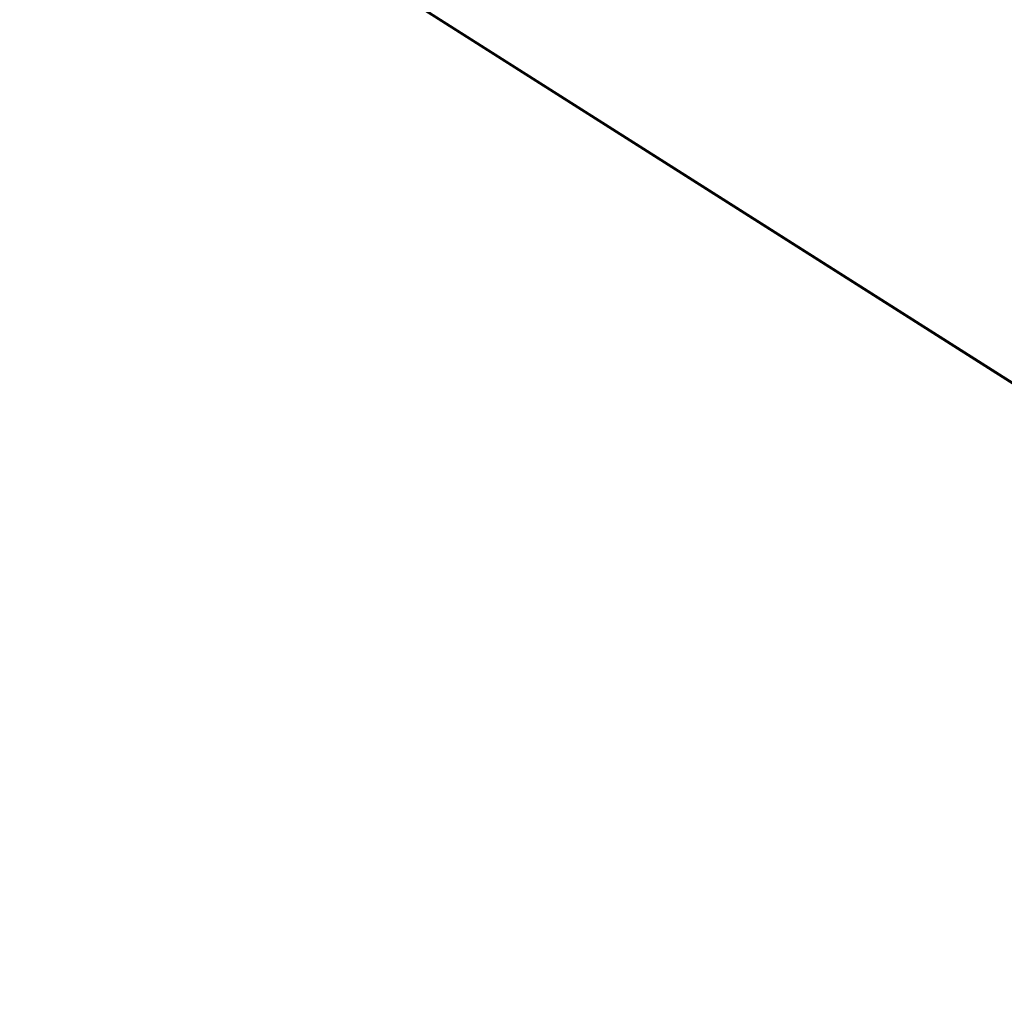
# Model space of a CAD drawing. Extents: x 1160061 to 2574774, y 200346 to 1150371.
# Tile 78 of 123: x 2330778 to 2407522, y 368393 to 444092. Entities that reach past the tile are written whole.
import ezdxf

# ---------------------------------------------------------------- set-up
doc = ezdxf.new("R2010")
doc.units = 0
doc.header["$MEASUREMENT"] = 0
doc.layers.add('Prop Drainage Structure Scour Hole Detail CELL', color=9, linetype='Continuous', lineweight=30)
doc.layers.add('Typical Terminator CELL', color=7, linetype='Continuous', lineweight=0)
doc.styles.add('Style-GEOMETRICFUTURA_211_M_L', font='GEOMETRICFUTURA_211_M_L.shx')
doc.dimstyles.new('erosion_control', dxfattribs={"dimtxt": 4.99999, "dimasz": 9.99998, "dimexe": 2.499995, "dimexo": 2.499995, "dimgap": 2.499995, "dimtad": 0, "dimtih": 1, "dimtoh": 1, "dimzin": 3, "dimdsep": 46, "dimtxsty": 'Style-GEOMETRICFUTURA_211_M_L', "dimcen": 0.09, "dimaunit": 1, "dimadec": 4, "dimazin": 3, "dimtfac": 1, "dimtofl": 0, "dimtmove": 0, "dimatfit": 1, "dimfxl": 1, "dimtzin": 3, "dimlwd": 106, "dimarcsym": 0})

# ---------------------------------------------------------------- blocks, each defined once
blk = doc.blocks.new('TERMINATOR_0.5')
at = {"color": 1, "linetype": 'Continuous', "lineweight": 0}
blk.add_line((0, 0), (-0.992551, -0.12183), dxfattribs=at)
at = {"layer": 'Typical Terminator CELL', "color": 1, "linetype": 'Continuous', "lineweight": 0, "extrusion": (0, 0, -1)}
blk.add_solid([(1.016539, 0.122782), (0, 0), (0.866019, -0.106299), (0.961185, -0.373521)], dxfattribs=at)
blk = doc.blocks.new('PROP DRAINAGE STRUCTURE SCOUR HOLE DETAIL')
at = {"layer": 'Prop Drainage Structure Scour Hole Detail CELL', "lineweight": 13, "annotation_type": 0, "has_hookline": 1, "hookline_direction": 1, "horizontal_direction": (0.160147, 0.987093, 0)}
for points, text_width in [([(85.237387, 180.033314), (574895.006536, 1339718.847286)], 35.884777), ([(107.358259, 42.535433), (574927.015532, 1339896.744006)], 61.936846), ([(116.167115, 46.576125), (574887.486302, 1339875.985101)], 7.606045), ([(117.374823, 167.995839), (574899.508765, 1339774.464058)], 48.18051), ([(148.543029, 41.906318), (574865.250415, 1339925.777013)], 36.375685), ([(165.787546, 46.508689), (574861.7786, 1339889.752708)], 17.053299)]:
    blk.add_leader(points, dimstyle='erosion_control', override={"dimtxt": 3.999992, "dimasz": 3.999992, "dimgap": 1.999996, "dimldrblk": 'TERMINATOR_0.5', "dimlwd": -2}, dxfattribs=dict(at, text_width=text_width))

msp = doc.modelspace()

# ---------------------------------------------------------------- block references
at = {"layer": 'Prop Drainage Structure Scour Hole Detail CELL', "rotation": 80.78459}
msp.add_blockref('PROP DRAINAGE STRUCTURE SCOUR HOLE DETAIL', (2482693, 368280), dxfattribs=at)

doc.saveas('drawing.dxf')
